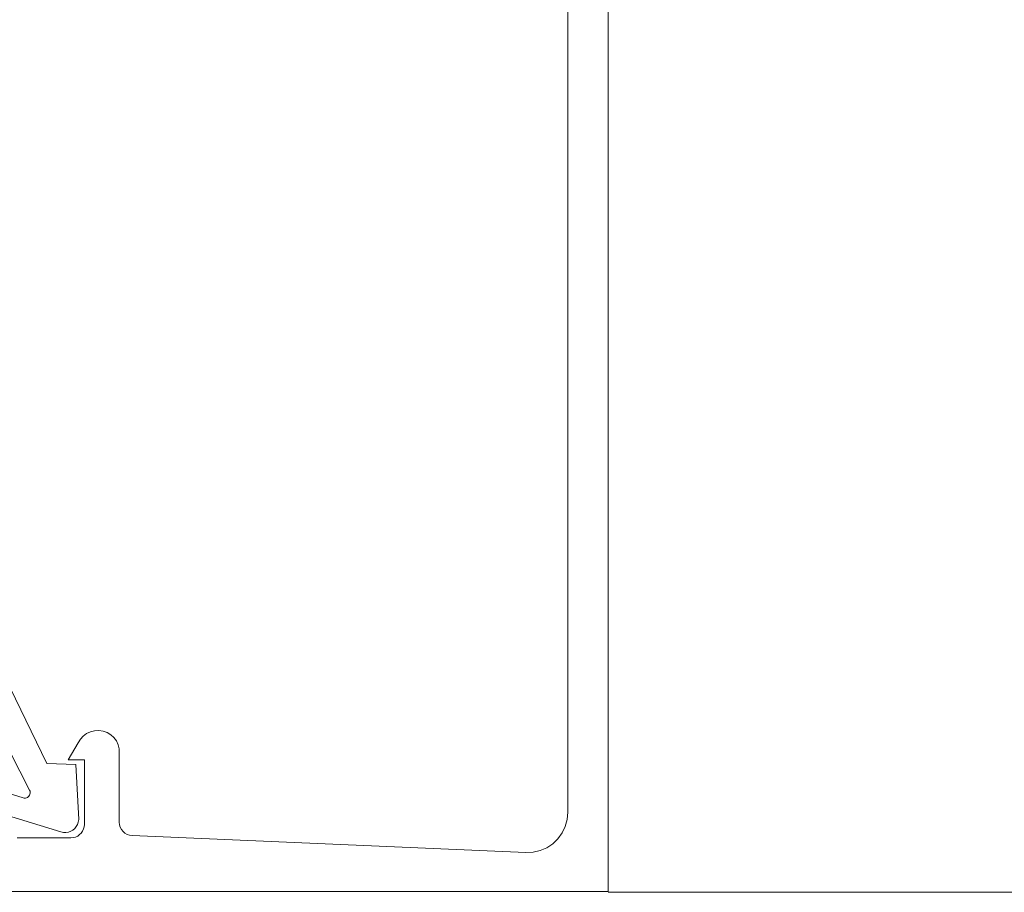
# Model space of a CAD drawing. Header units: metres. Extents: x 69 to 122.5, y -21.4 to -4.6.
# Tile 24 of 250: x 72.4001 to 72.4368, y -17.9425 to -17.9101. Entities that reach past the tile are written whole.
import ezdxf

# ---------------------------------------------------------------- set-up
doc = ezdxf.new("R2010")
doc.units = ezdxf.units.M
doc.header["$LTSCALE"] = 0.02
doc.layers.add('032_Metallarbeiten-Fenster', color=7, linetype='Continuous', lineweight=5)

msp = doc.modelspace()

# ---------------------------------------------------------------- linework, layer by layer
at = {"layer": '032_Metallarbeiten-Fenster', "color": 8, "lineweight": 5, "true_color": 0x808080}
msp.add_line((72.422002, -17.94254), (73.364998, -17.94254), dxfattribs=at)
at = {"layer": '032_Metallarbeiten-Fenster', "lineweight": 5}
for points in [[(72.422002, -17.903011), (72.422002, -17.942511), (72.395502, -17.942511)], [(72.400002, -17.940511), (72.402002, -17.940511), (72.402002, -17.940511), (72.402089, -17.940504), (72.402173, -17.940481), (72.402252, -17.940444), (72.402323, -17.940394), (72.402385, -17.940333), (72.402435, -17.940261), (72.402472, -17.940182), (72.402494, -17.940098), (72.402502, -17.940011), (72.402502, -17.937611), (72.401902, -17.937611), (72.40227, -17.93698), (72.40227, -17.93698), (72.402351, -17.936844), (72.402457, -17.936726), (72.402584, -17.936631), (72.402727, -17.936563), (72.40288, -17.936524), (72.403038, -17.936515), (72.403195, -17.936538), (72.403344, -17.93659), (72.403481, -17.936671), (72.403599, -17.936776), (72.403694, -17.936903), (72.403762, -17.937046), (72.403802, -17.937199), (72.403802, -17.939931), (72.403802, -17.939931), (72.403811, -17.940026), (72.403838, -17.940118), (72.403882, -17.940202), (72.403941, -17.940277), (72.404013, -17.940339), (72.404096, -17.940387), (72.404186, -17.940418), (72.40428, -17.940431), (72.418938, -17.941058), (72.418938, -17.941058), (72.419206, -17.941046), (72.419468, -17.940986), (72.419714, -17.94088), (72.419938, -17.940731), (72.420132, -17.940546), (72.42029, -17.940328), (72.420406, -17.940086), (72.420478, -17.939827), (72.420502, -17.93956), (72.420502, -17.904511)], [(72.3993, -17.939576), (72.401631, -17.940288), (72.401631, -17.940288), (72.401721, -17.940309), (72.401814, -17.940312), (72.401905, -17.940299), (72.401992, -17.940269), (72.402073, -17.940223), (72.402143, -17.940164), (72.402202, -17.940093), (72.402247, -17.940012), (72.402276, -17.939925), (72.402289, -17.939833), (72.402182, -17.937784), (72.401104, -17.937747), (72.396429, -17.928108)], [(72.39681, -17.931584), (72.400464, -17.93874), (72.400464, -17.93874), (72.400478, -17.938776), (72.400485, -17.938815), (72.400485, -17.938854), (72.400476, -17.938892), (72.400461, -17.938927), (72.400439, -17.93896), (72.400411, -17.938987), (72.400379, -17.939008), (72.400343, -17.939023), (72.400305, -17.93903), (72.400266, -17.93903), (72.400227, -17.939022), (72.399508, -17.938803)]]:
    msp.add_lwpolyline(points, dxfattribs=at)

doc.saveas('drawing.dxf')
